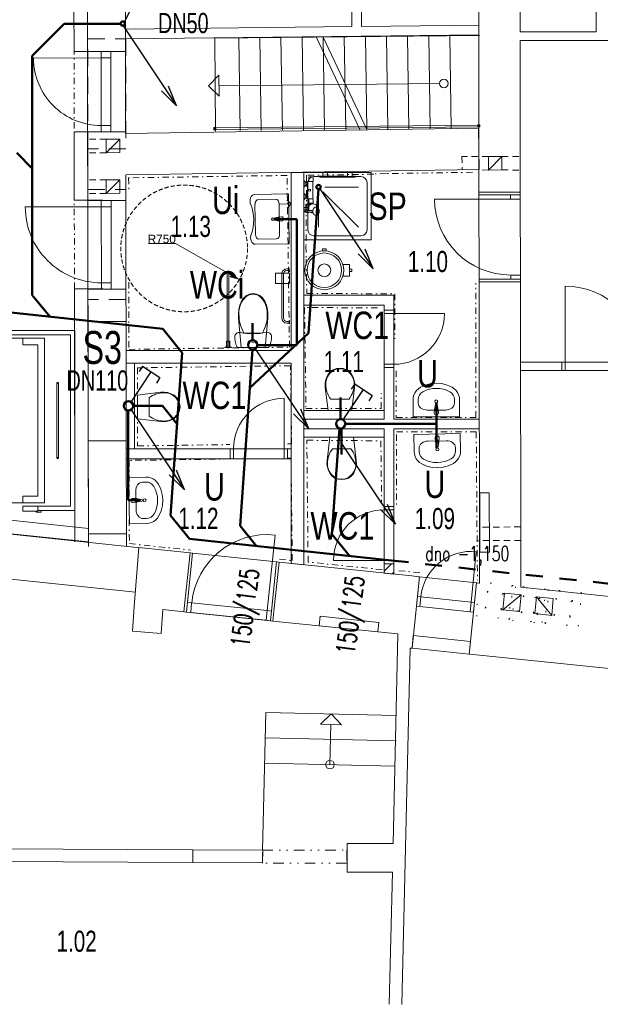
# Model space of a CAD drawing. Header units: millimetres. Extents: x 28262 to 240133, y -152087 to 56534.
# Tile 50 of 107: x 97470 to 104345, y 3562 to 15222. Entities that reach past the tile are written whole.
import ezdxf

# ---------------------------------------------------------------- set-up
doc = ezdxf.new("R2010")
doc.units = ezdxf.units.MM
doc.header["$MEASUREMENT"] = 0
for name, pattern in [('Tečkovaná L', [257.5, 15, -242.5]), ('Čerchovaná S', [175, 75, -42.5, 15, -42.5]), ('Čerchovaná se dvěma tečkami M', [372.5, 125, -72.5, 15, -72.5, 15, -72.5]), ('Čárkovaná', [325, 200, -125]), ('čárkovaná 3', [75, 50, -25]), ('Čárkovaná M', [400, 200, -200]), ('Čárkovaná S', [125, 75, -50])]:
    doc.linetypes.add(name, pattern=pattern)
doc.layers.get('0').update_dxf_attribs({"lineweight": 9})
for name, color, linetype, lineweight in [('--KANAL', 6, 'Continuous', 50), ('--KANAL_DEST', 5, 'Continuous', 50), ('--KANAL_POPIS', 7, 'Continuous', 25), ('--KANAL_STÁV', 6, 'Čárkovaná M', 50), ('--písmo', 7, 'Continuous', 25), ('--ZTI_popis', 5, 'Continuous', 35), ('2D prvky - obecné', 7, 'Continuous', 9), ('Konstrukce - nosné', 7, 'Continuous', 9), ('Kresby a obrázky', 7, 'Continuous', 9), ('Nové_0', 7, 'Continuous', 9), ('Nové_Interiér - nábytek', 9, 'Continuous', 9), ('Nové_Konstrukce - nosné', 7, 'Continuous', 9), ('Nové_Konstrukce – Dělicí čáry vrstev', 7, 'Continuous', 9), ('Nové_Kresby a obrázky', 9, 'Continuous', 9), ('Nové_Kóty - obecné', 7, 'Continuous', 13), ('Nové_Otvory – Dveře', 7, 'Continuous', 9), ('Nové_Výplně – Řezové', 7, 'Continuous', 9), ('Nové_VÝTAH VAR 1', 7, 'Continuous', 9), ('Otvory – Dveře', 7, 'Continuous', 9), ('Otvory – Okna', 7, 'Continuous', 9), ('Situace - terén', 7, 'Continuous', 9), ('Výplně – Řezové', 7, 'Continuous', 9)]:
    doc.layers.add(name, color=color, linetype=linetype, lineweight=lineweight)
doc.styles.add('GENEROVANÝ_STYL_1', font='arial.ttf')
doc.styles.add('styl1', font='arial.ttf', dxfattribs={"width": 0.7, "height": 250})
doc.styles.add('styl2', font='ARIALUNI.ttf', dxfattribs={"width": 0.7, "height": 30})
doc.styles.add('styl3', font='arial.ttf', dxfattribs={"width": 0.7, "height": 250})
doc.styles.add('styl7', font='romans.shx', dxfattribs={"width": 0.7, "height": 200})

msp = doc.modelspace()

# ---------------------------------------------------------------- hatches: boundary and pattern name
at = {"linetype": 'Continuous'}
msp.add_hatch(color=256, dxfattribs=at).paths.add_polyline_path([(99986, 12227), (100070, 12144), (99956, 12174)])
at = {"layer": 'Výplně – Řezové', "linetype": 'Continuous'}
msp.add_hatch(color=256, dxfattribs=at).paths.add_polyline_path([(98273, 14846), (98273, 14843), (98723, 14844), (98723, 14847)])

# ---------------------------------------------------------------- linework, layer by layer
at = {"layer": '--KANAL'}
for p, q in [((97618, 14795), (97995, 15171)), ((98669, 15171), (97995, 15171)), ((97618, 14795), (97618, 11961)), ((101008, 13217), (100888, 11508)), ((100752, 12861), (100479, 12861)), ((100752, 11366), (100752, 12861)), ((90964, 12438), (99164, 11562)), ((97825, 11705), (97618, 11961)), ((99393, 11278), (99164, 11562)), ((100227, 11421), (100227, 11627)), ((100196, 10863), (100888, 11508)), ((100228, 11316), (100081, 9228)), ((100284, 11366), (100752, 11366)), ((99393, 11278), (99257, 9351)), ((101268, 10495), (101268, 10749)), ((98813, 10648), (99159, 10648)), ((99333, 10432), (99159, 10648)), ((102405, 10689), (102405, 10153)), ((98753, 10593), (98753, 9531)), ((101255, 10379), (101167, 9131)), ((101279, 10382), (101279, 10074)), ((101326, 10437), (102405, 10437)), ((98899, 9531), (98753, 9531)), ((99481, 9073), (99257, 9351)), ((100275, 8989), (100081, 9228)), ((101377, 8871), (101167, 9131)), ((99481, 9073), (101874, 8818))]:
    msp.add_line(p, q, dxfattribs=at)
for centre, radius in [((98690, 15176), 25), ((101009, 13240), 25), ((100229, 11371), 55), ((98758, 10648), 55), ((101271, 10437), 55)]:
    msp.add_circle(centre, radius, dxfattribs=at)
at = {"layer": '--KANAL_DEST'}
msp.add_line((97618, 13458), (97434, 13643), dxfattribs=at)
at = {"layer": '--KANAL_POPIS'}
for p, q in [((98711, 15197), (99226, 16213)), ((98695, 15150), (99327, 14202)), ((99327, 14202), (99148, 14379)), ((99327, 14202), (99232, 14436)), ((101025, 13217), (101657, 12270)), ((101657, 12270), (101562, 12503)), ((101657, 12270), (101478, 12447)), ((100260, 11325), (100892, 10378)), ((98925, 11120), (98883, 11055)), ((98925, 11120), (99131, 10984)), ((98788, 10694), (99028, 11052)), ((99131, 10984), (99089, 10919)), ((101438, 10910), (101396, 10845)), ((101438, 10910), (101645, 10773)), ((101302, 10483), (101541, 10842)), ((101645, 10773), (101603, 10708)), ((100892, 10378), (100797, 10611)), ((98788, 10602), (99420, 9655)), ((100892, 10378), (100713, 10555)), ((101289, 10193), (101921, 9246)), ((99420, 9655), (99241, 9832)), ((99420, 9655), (99325, 9888)), ((101921, 9246), (101826, 9479)), ((101921, 9246), (101742, 9423))]:
    msp.add_line(p, q, dxfattribs=at)
at = {"layer": '--KANAL_STÁV'}
msp.add_line((101874, 8818), (109202, 8035), dxfattribs=at)
at = {"linetype": 'Continuous'}
for p, q in [((99792, 13944), (99767, 13943)), ((99767, 13943), (99767, 13918)), ((99767, 13918), (99792, 13919)), ((102907, 13974), (99780, 13941)), ((99780, 13921), (102907, 13954)), ((99780, 13941), (99780, 13921)), ((99792, 13919), (99792, 13944)), ((102919, 13977), (102894, 13976)), ((102894, 13976), (102894, 13951)), ((102894, 13951), (102919, 13952)), ((102907, 13954), (102907, 13974)), ((102919, 13952), (102919, 13977)), ((100070, 12144), (99971, 12200)), ((102116, 7779), (102131, 7929)), ((102131, 7929), (102808, 7859)), ((102808, 7859), (102792, 7709)), ((102792, 7709), (102116, 7779))]:
    msp.add_line(p, q, dxfattribs=at)
at = {"layer": '2D prvky - obecné', "linetype": 'Continuous'}
for p, q in [((100986, 15009), (101502, 13915)), ((101063, 15016), (101580, 13922)), ((98283, 9081), (98283, 9023)), ((100344, 5389), (100384, 7019)), ((101933, 6981), (100384, 7019)), ((101926, 6681), (100376, 6719)), ((101918, 6381), (100369, 6419))]:
    msp.add_line(p, q, dxfattribs=at)
at = {"layer": 'Konstrukce - nosné', "linetype": 'Continuous'}
for p, q in [((102904, 16463), (102908, 13178)), ((103395, 15077), (103394, 15895)), ((104295, 15897), (104295, 15077)), ((104295, 15077), (103395, 15077)), ((103398, 13178), (103396, 14977)), ((103396, 14977), (104438, 14977)), ((98273, 14843), (98433, 14843)), ((98433, 14843), (98548, 14844)), ((98548, 14844), (98723, 14844)), ((98723, 14844), (98723, 14847)), ((98274, 13893), (98434, 13893)), ((98274, 13893), (98276, 13081)), ((98434, 13893), (98549, 13894)), ((98549, 13894), (98724, 13894)), ((102903, 13936), (98724, 13874)), ((98724, 13874), (98724, 13894)), ((102910, 13447), (102903, 13936)), ((98725, 13384), (102910, 13447)), ((98726, 13082), (98725, 13384)), ((103283, 13178), (102908, 13178)), ((103398, 13178), (103283, 13178)), ((98276, 13081), (98436, 13081)), ((98436, 13081), (98551, 13081)), ((98551, 13081), (98726, 13082)), ((103284, 12118), (102909, 12118)), ((102909, 12118), (102914, 8551)), ((103399, 12118), (103284, 12118)), ((103404, 8501), (103399, 12118)), ((98279, 11646), (98379, 11646)), ((98279, 11646), (98281, 10233)), ((98379, 11646), (98429, 11646)), ((98429, 11646), (98729, 11647)), ((98731, 10234), (98729, 11647)), ((103890, 11167), (103406, 11167)), ((103890, 11067), (103890, 11167)), ((103406, 11067), (103890, 11067)), ((98281, 10233), (98621, 10233)), ((98621, 10233), (98731, 10234)), ((98895, 8969), (95818, 9290)), ((98283, 9133), (98623, 9133)), ((98283, 9133), (98283, 8985)), ((98623, 9133), (98733, 9134)), ((98733, 8986), (98733, 9134)), ((98879, 8970), (98826, 8271)), ((99487, 8907), (98879, 8970)), ((99487, 8907), (99427, 8325)), ((100541, 8798), (100481, 8216)), ((102115, 8635), (100541, 8798)), ((96478, 8688), (98840, 8441)), ((102115, 8634), (102115, 8635)), ((102193, 8626), (102115, 8634)), ((102914, 8551), (102889, 8554)), ((106942, 8136), (103404, 8501)), ((99427, 8325), (99415, 8210)), ((98826, 8271), (98804, 7980)), ((99143, 7954), (99164, 8236)), ((99164, 8236), (99415, 8210)), ((100481, 8216), (100469, 8101)), ((100469, 8101), (101949, 7948)), ((99143, 7954), (98804, 7980)), ((101949, 7948), (101891, 5467)), ((101996, 3559), (102095, 7781)), ((102095, 7781), (102106, 7780)), ((102802, 7708), (108062, 7165)), ((99519, 5242), (99519, 5392)), ((100347, 5389), (99519, 5392)), ((100346, 5239), (100347, 5389)), ((101891, 5467), (101346, 5467)), ((101346, 5467), (101346, 5127)), ((101346, 5234), (101347, 5384)), ((99519, 5242), (100346, 5239)), ((101346, 5127), (101883, 5127)), ((101883, 5127), (101846, 3562))]:
    msp.add_line(p, q, dxfattribs=at)
at = {"layer": 'Konstrukce - nosné', "linetype": 'Tečkovaná L'}
for p, q in [((102915, 8562), (102874, 8164)), ((103312, 8521), (102915, 8562)), ((103300, 8521), (103259, 8123)), ((103271, 8123), (103312, 8521)), ((103698, 8480), (103300, 8521)), ((102983, 8253), (103004, 8452)), ((102983, 8253), (103203, 8432)), ((103004, 8452), (103203, 8432)), ((103004, 8452), (103182, 8233)), ((103203, 8432), (103182, 8233)), ((103341, 8507), (103300, 8109)), ((103739, 8466), (103341, 8507)), ((103368, 8212), (103389, 8411)), ((103389, 8411), (103588, 8390)), ((103389, 8411), (103567, 8191)), ((103410, 8199), (103430, 8398)), ((103430, 8398), (103629, 8377)), ((103430, 8398), (103609, 8178)), ((103657, 8082), (103698, 8480)), ((103728, 8476), (103686, 8079)), ((103698, 8068), (103739, 8466)), ((104125, 8435), (103728, 8476)), ((104084, 8038), (104125, 8435)), ((103368, 8212), (103588, 8390)), ((103410, 8199), (103629, 8377)), ((103588, 8390), (103567, 8191)), ((103629, 8377), (103609, 8178)), ((103796, 8168), (103817, 8367)), ((103796, 8168), (104016, 8346)), ((103817, 8367), (104016, 8346)), ((103817, 8367), (103995, 8147)), ((104016, 8346), (103995, 8147)), ((102874, 8164), (103271, 8123)), ((103182, 8233), (102983, 8253)), ((103567, 8191), (103368, 8212)), ((103609, 8178), (103410, 8199)), ((103995, 8147), (103796, 8168)), ((103259, 8123), (103657, 8082)), ((103300, 8109), (103698, 8068)), ((103686, 8079), (104084, 8038))]:
    msp.add_line(p, q, dxfattribs=at)
at = {"layer": 'Kresby a obrázky', "linetype": 'Continuous'}
for p, q in [((102919, 15034), (99779, 15004)), ((99779, 15004), (99789, 13903)), ((100080, 13908), (100064, 15006)), ((100330, 13910), (100314, 15009)), ((100580, 13912), (100563, 15011)), ((100830, 13915), (100813, 15013)), ((101080, 13917), (101063, 15016)), ((101330, 13920), (101313, 15018)), ((101580, 13922), (101563, 15021)), ((101830, 13924), (101813, 15023)), ((102079, 13927), (102063, 15025)), ((102329, 13929), (102313, 15028)), ((102579, 13932), (102563, 15030)), ((99705, 14439), (99829, 14565)), ((99829, 14565), (99832, 14315)), ((102441, 14466), (99830, 14440)), ((99705, 14439), (99832, 14315)), ((100686, 13041), (100635, 13090)), ((100552, 13039), (100686, 13041)), ((100686, 13041), (100636, 12990)), ((101158, 7000), (101030, 6878)), ((101158, 7000), (101280, 6872)), ((101280, 6872), (101030, 6878)), ((101144, 6400), (101155, 6875))]:
    msp.add_line(p, q, dxfattribs=at)
at = {"layer": 'Kresby a obrázky', "linetype": 'Čárkovaná S'}
for p, q in [((98495, 13805), (98275, 13805)), ((98495, 13644), (98275, 13644)), ((103021, 13600), (102707, 13600)), ((102707, 13600), (102709, 13443)), ((103181, 13603), (103401, 13602)), ((103021, 13441), (102910, 13447)), ((103181, 13442), (103400, 13441)), ((98495, 13325), (98275, 13325)), ((98495, 13164), (98275, 13164))]:
    msp.add_line(p, q, dxfattribs=at)
at = {"layer": 'Kresby a obrázky', "linetype": 'Continuous'}
for centre in [(102492, 14466), (101144, 6400)]:
    msp.add_circle(centre, 51, dxfattribs=at)
at = {"layer": 'Nové_0', "linetype": 'Čárkovaná'}
for p, q in [((98276, 13694), (98276, 14994)), ((98276, 14994), (98726, 14994)), ((98726, 14994), (98726, 13694)), ((98726, 13694), (98276, 13694)), ((98276, 11910), (98276, 13209)), ((98276, 13209), (98726, 13209)), ((98726, 13209), (98726, 11910)), ((98726, 11910), (98276, 11910))]:
    msp.add_line(p, q, dxfattribs=at)
at = {"layer": 'Nové_0', "linetype": 'Čerchovaná se dvěma tečkami M'}
for p, q in [((100344, 5389), (101343, 5389)), ((100344, 5234), (100344, 5389)), ((101343, 5389), (101343, 5234)), ((101343, 5234), (100344, 5234))]:
    msp.add_line(p, q, dxfattribs=at)
at = {"layer": 'Nové_0', "linetype": 'čárkovaná 3'}
msp.add_circle((99417, 12513), 750, dxfattribs=at)
at = {"layer": 'Nové_Interiér - nábytek', "linetype": 'Continuous'}
for p, q in [((100833, 13413), (101633, 13413)), ((100833, 12613), (100833, 13413)), ((101060, 13369), (101060, 13413)), ((101060, 13413), (101113, 13413)), ((101113, 13413), (101113, 13369)), ((101353, 13369), (101353, 13413)), ((101353, 13413), (101406, 13413)), ((101406, 13413), (101406, 13369)), ((101633, 13413), (101633, 12613)), ((100833, 13243), (100833, 13313)), ((100833, 13313), (100840, 13313)), ((100840, 13313), (100860, 13294)), ((100840, 13313), (100840, 13243)), ((100860, 13294), (100860, 13297)), ((100860, 13297), (100877, 13297)), ((100860, 13294), (100860, 13262)), ((100877, 13297), (100877, 13304)), ((100877, 13304), (100894, 13304)), ((100877, 13297), (100877, 13259)), ((100883, 12733), (100883, 13293)), ((100893, 13306), (100893, 13356)), ((100894, 13306), (100893, 13306)), ((100894, 13304), (100894, 13306)), ((100894, 13306), (100940, 13306)), ((100940, 13304), (100894, 13304)), ((100896, 13359), (100942, 13359)), ((100945, 13306), (100940, 13306)), ((100940, 13306), (100940, 13304)), ((100940, 13304), (100940, 13304)), ((100940, 13304), (100941, 13304)), ((100941, 13304), (100941, 13304)), ((100941, 13304), (100941, 13102)), ((100945, 13356), (100945, 13306)), ((100953, 13363), (101513, 13363)), ((101025, 13358), (101025, 13369)), ((101025, 13369), (101060, 13369)), ((101441, 13358), (101025, 13358)), ((101113, 13369), (101353, 13369)), ((101406, 13369), (101441, 13369)), ((101441, 13369), (101441, 13358)), ((101583, 13293), (101583, 12733)), ((100840, 13243), (100833, 13243)), ((100860, 13262), (100840, 13243)), ((100860, 13287), (100877, 13287)), ((100860, 13268), (100877, 13268)), ((100860, 13259), (100860, 13262)), ((100877, 13259), (100860, 13259)), ((100877, 13147), (100877, 13259)), ((101061, 13185), (101483, 12763)), ((101083, 13238), (101483, 13238)), ((100654, 13158), (100249, 13153)), ((100295, 13094), (100503, 13097)), ((100662, 12568), (100654, 13158)), ((100833, 13093), (100833, 13163)), ((100833, 13163), (100840, 13163)), ((100840, 13093), (100833, 13093)), ((100840, 13163), (100860, 13144)), ((100840, 13163), (100840, 13093)), ((100860, 13112), (100840, 13093)), ((100860, 13144), (100860, 13147)), ((100860, 13147), (100877, 13147)), ((100860, 13144), (100860, 13112)), ((100860, 13137), (100877, 13137)), ((100860, 13118), (100877, 13118)), ((100860, 13109), (100860, 13112)), ((100877, 13109), (100860, 13109)), ((100877, 13147), (100877, 13109)), ((100877, 13102), (100877, 13109)), ((100894, 13102), (100877, 13102)), ((100893, 13050), (100893, 13100)), ((100893, 13100), (100894, 13100)), ((100894, 13100), (100894, 13102)), ((100894, 13102), (100940, 13102)), ((100940, 13100), (100894, 13100)), ((100941, 13102), (100940, 13102)), ((100940, 13102), (100940, 13102)), ((100940, 13102), (100940, 13100)), ((100940, 13100), (100945, 13100)), ((100941, 13102), (100941, 13102)), ((100945, 13100), (100945, 13050)), ((101008, 13163), (101008, 12763)), ((100261, 12681), (100256, 13035)), ((100548, 12685), (100543, 13039)), ((100833, 12976), (100833, 12998)), ((100833, 12998), (100859, 12998)), ((100859, 12976), (100833, 12976)), ((100842, 12959), (100859, 12959)), ((100859, 12946), (100842, 12946)), ((100859, 12998), (100859, 13037)), ((100859, 13037), (100895, 13037)), ((100859, 12998), (100877, 12998)), ((100859, 12959), (100859, 12976)), ((100877, 12976), (100859, 12976)), ((100877, 12976), (100859, 12976)), ((100859, 12959), (100859, 12946)), ((100859, 12937), (100859, 12946)), ((100874, 12953), (100875, 12955)), ((100875, 12950), (100874, 12953)), ((100875, 12955), (100876, 12958)), ((100876, 12948), (100875, 12950)), ((100877, 12959), (100876, 12958)), ((100876, 12958), (100876, 12958)), ((100876, 12958), (100876, 12958)), ((100876, 12958), (100876, 12956)), ((100876, 12956), (100876, 12950)), ((100876, 12950), (100876, 12948)), ((100876, 12948), (100876, 12948)), ((100876, 12948), (100876, 12948)), ((100876, 12948), (100877, 12946)), ((100878, 12961), (100877, 12959)), ((100877, 12946), (100878, 12945)), ((100879, 12962), (100878, 12961)), ((100878, 12945), (100879, 12944)), ((100880, 12962), (100879, 12962)), ((100879, 12944), (100880, 12943)), ((100882, 12963), (100880, 12962)), ((100880, 12943), (100882, 12943)), ((100924, 12963), (100882, 12963)), ((100924, 12942), (100882, 12943)), ((100895, 13037), (100895, 13013)), ((100895, 13013), (100895, 12963)), ((100911, 12942), (100895, 12943)), ((100895, 12943), (100895, 12937)), ((100897, 13047), (100896, 13047)), ((100897, 13015), (100897, 13047)), ((100910, 13047), (100897, 13047)), ((100942, 13047), (100910, 13047)), ((100910, 13047), (100910, 13030)), ((100943, 12964), (100924, 12963)), ((100943, 12942), (100924, 12942)), ((100941, 12953), (100942, 12962)), ((100942, 12944), (100941, 12953)), ((100942, 12962), (100944, 12970)), ((100944, 12935), (100942, 12944)), ((100944, 12970), (100945, 12976)), ((100945, 12976), (100950, 12985)), ((100950, 12985), (100955, 12992)), ((100955, 12992), (100957, 12994)), ((100957, 12994), (100964, 12999)), ((100964, 12999), (100966, 13001)), ((100966, 13001), (100974, 13002)), ((100974, 13002), (100977, 13003)), ((100977, 13003), (100987, 13003)), ((100987, 13003), (100995, 13001)), ((100995, 13001), (100997, 12999)), ((100997, 12999), (101002, 12996)), ((101002, 12996), (101008, 12988)), ((101008, 12988), (101012, 12978)), ((101012, 12978), (101015, 12966)), ((101015, 12966), (101016, 12953)), ((101016, 12953), (101015, 12940)), ((100466, 12872), (100519, 12879)), ((100520, 12843), (100467, 12849)), ((100529, 12882), (100570, 12887)), ((100571, 12837), (100529, 12840)), ((100546, 12875), (100531, 12875)), ((100531, 12848), (100546, 12848)), ((100546, 12848), (100546, 12875)), ((100895, 12937), (100859, 12937)), ((100944, 12935), (100945, 12932)), ((100945, 12930), (100945, 12932)), ((100950, 12920), (100945, 12930)), ((100955, 12913), (100950, 12920)), ((100957, 12911), (100955, 12913)), ((100964, 12906), (100957, 12911)), ((100966, 12905), (100964, 12906)), ((100974, 12903), (100966, 12905)), ((100977, 12903), (100974, 12903)), ((100987, 12903), (100977, 12903)), ((100995, 12904), (100987, 12903)), ((101002, 12909), (100995, 12904)), ((101008, 12917), (101002, 12909)), ((101012, 12928), (101008, 12917)), ((101015, 12940), (101012, 12928)), ((100510, 12625), (100301, 12622)), ((101633, 12613), (100833, 12613)), ((101513, 12663), (100953, 12663)), ((100257, 12563), (100662, 12568)), ((100657, 12270), (100632, 12270)), ((100633, 12250), (100658, 12250)), ((100662, 12280), (100657, 12280)), ((100657, 12280), (100657, 12270)), ((100658, 12250), (100657, 12270)), ((100658, 12250), (100658, 12240)), ((100663, 12240), (100662, 12280)), ((99925, 12228), (99927, 11343)), ((99947, 11343), (99945, 12228)), ((100500, 12219), (100663, 12219)), ((100500, 12099), (100500, 12219)), ((100573, 12210), (100574, 11689)), ((100594, 11689), (100593, 12210)), ((100658, 12240), (100663, 12240)), ((100663, 12219), (100663, 12099)), ((100663, 12099), (100500, 12099)), ((100095, 11888), (100121, 11925)), ((100121, 11925), (100154, 11954)), ((100154, 11954), (100192, 11972)), ((100192, 11972), (100233, 11978)), ((100233, 11978), (100274, 11972)), ((100274, 11972), (100313, 11954)), ((100313, 11954), (100346, 11926)), ((100346, 11926), (100371, 11889)), ((100059, 11740), (100064, 11791)), ((100064, 11791), (100076, 11841)), ((100076, 11841), (100095, 11888)), ((100371, 11889), (100391, 11842)), ((100391, 11842), (100403, 11792)), ((100403, 11792), (100409, 11741)), ((100061, 11688), (100059, 11740)), ((100094, 11338), (100061, 11688)), ((100407, 11689), (100376, 11339)), ((100409, 11741), (100407, 11689)), ((100664, 11659), (100659, 11659)), ((100659, 11659), (100659, 11649)), ((100664, 11619), (100664, 11659)), ((100659, 11649), (100634, 11649)), ((100634, 11629), (100659, 11629)), ((100659, 11629), (100659, 11649)), ((100659, 11629), (100659, 11619)), ((100659, 11619), (100664, 11619)), ((100017, 11466), (100018, 11478)), ((100017, 11450), (100017, 11466)), ((100019, 11433), (100017, 11450)), ((100018, 11478), (100022, 11489)), ((100021, 11417), (100019, 11433)), ((100022, 11489), (100028, 11499)), ((100028, 11499), (100036, 11507)), ((100036, 11507), (100046, 11513)), ((100046, 11513), (100057, 11517)), ((100057, 11517), (100068, 11519)), ((100068, 11519), (100080, 11518)), ((100080, 11518), (100118, 11511)), ((100118, 11511), (100157, 11507)), ((100234, 11511), (100125, 11511)), ((100157, 11507), (100195, 11504)), ((100195, 11504), (100234, 11503)), ((100343, 11512), (100234, 11511)), ((100234, 11503), (100273, 11504)), ((100273, 11504), (100312, 11507)), ((100312, 11507), (100350, 11512)), ((100350, 11512), (100389, 11519)), ((100389, 11519), (100400, 11520)), ((100400, 11520), (100412, 11518)), ((100412, 11518), (100423, 11514)), ((100423, 11514), (100432, 11508)), ((100432, 11508), (100441, 11500)), ((100441, 11500), (100447, 11490)), ((100447, 11490), (100451, 11479)), ((100450, 11434), (100448, 11418)), ((100451, 11451), (100450, 11434)), ((100451, 11479), (100452, 11467)), ((100452, 11467), (100451, 11451)), ((99897, 11343), (99977, 11343)), ((99897, 11338), (99897, 11343)), ((99977, 11338), (99897, 11338)), ((99917, 11343), (99917, 11413)), ((99917, 11413), (99957, 11413)), ((99957, 11343), (99917, 11343)), ((99927, 11343), (99947, 11343)), ((99957, 11413), (99957, 11343)), ((99977, 11343), (99977, 11338)), ((100025, 11400), (100021, 11417)), ((100029, 11384), (100025, 11400)), ((100035, 11368), (100029, 11384)), ((100041, 11353), (100035, 11368)), ((100048, 11338), (100041, 11353)), ((100421, 11339), (100048, 11338)), ((100376, 11339), (100094, 11338)), ((100429, 11354), (100421, 11339)), ((100435, 11369), (100429, 11354)), ((100440, 11385), (100435, 11369)), ((100444, 11401), (100440, 11385)), ((100448, 11418), (100444, 11401)), ((101183, 11076), (101221, 11090)), ((101221, 11090), (101262, 11095)), ((101262, 11095), (101303, 11090)), ((101303, 11090), (101341, 11076)), ((101093, 10949), (101105, 10988)), ((101105, 10988), (101124, 11024)), ((101124, 11024), (101150, 11054)), ((101150, 11054), (101183, 11076)), ((101341, 11076), (101374, 11054)), ((101374, 11054), (101400, 11024)), ((101400, 11024), (101419, 10988)), ((101419, 10988), (101432, 10949)), ((101087, 10908), (101093, 10949)), ((101089, 10868), (101087, 10908)), ((101121, 10592), (101089, 10868)), ((101435, 10868), (101403, 10592)), ((101432, 10949), (101437, 10908)), ((101437, 10908), (101435, 10868)), ((102191, 10852), (102169, 10831)), ((102215, 10869), (102191, 10852)), ((102275, 10895), (102215, 10869)), ((102338, 10912), (102275, 10895)), ((102403, 10917), (102338, 10912)), ((102468, 10912), (102403, 10917)), ((102532, 10895), (102468, 10912)), ((102591, 10869), (102532, 10895)), ((102616, 10852), (102591, 10869)), ((102638, 10831), (102616, 10852)), ((98865, 10777), (99141, 10809)), ((98865, 10495), (98865, 10777)), ((99001, 10636), (99001, 10745)), ((99141, 10809), (99181, 10811)), ((99181, 10811), (99222, 10805)), ((99222, 10805), (99261, 10793)), ((99261, 10793), (99298, 10774)), ((99298, 10774), (99327, 10748)), ((99327, 10748), (99349, 10715)), ((101262, 10728), (101153, 10728)), ((101371, 10728), (101262, 10728)), ((102131, 10751), (102128, 10721)), ((102139, 10780), (102131, 10751)), ((102152, 10807), (102139, 10780)), ((102169, 10831), (102152, 10807)), ((102655, 10807), (102638, 10831)), ((102668, 10780), (102655, 10807)), ((102676, 10751), (102668, 10780)), ((102678, 10721), (102676, 10751)), ((99001, 10527), (99001, 10636)), ((99349, 10715), (99363, 10677)), ((99363, 10677), (99368, 10636)), ((99368, 10636), (99363, 10595)), ((102128, 10721), (102128, 10517)), ((102188, 10680), (102188, 10721)), ((102392, 10669), (102386, 10616)), ((102421, 10616), (102414, 10669)), ((102619, 10680), (102619, 10721)), ((102678, 10517), (102678, 10721)), ((99141, 10463), (98865, 10495)), ((99298, 10498), (99261, 10479)), ((99327, 10524), (99298, 10498)), ((99349, 10557), (99327, 10524)), ((99363, 10595), (99349, 10557)), ((101403, 10592), (101121, 10592)), ((102128, 10517), (102678, 10517)), ((102294, 10599), (102512, 10599)), ((102382, 10606), (102378, 10564)), ((102390, 10589), (102390, 10604)), ((102417, 10589), (102390, 10589)), ((102417, 10604), (102417, 10589)), ((102428, 10564), (102424, 10606)), ((99181, 10461), (99141, 10463)), ((99222, 10467), (99181, 10461)), ((99261, 10479), (99222, 10467)), ((101109, 10002), (101142, 10277)), ((101142, 10277), (101424, 10277)), ((101424, 10277), (101456, 10002)), ((102687, 10320), (102137, 10311)), ((102137, 10311), (102141, 10108)), ((102388, 10268), (102393, 10226)), ((102435, 10227), (102438, 10269)), ((102691, 10116), (102687, 10320)), ((102200, 10149), (102200, 10109)), ((102523, 10235), (102305, 10232)), ((102396, 10217), (102404, 10164)), ((102400, 10243), (102427, 10244)), ((102400, 10229), (102400, 10243)), ((102426, 10164), (102432, 10217)), ((102427, 10244), (102427, 10229)), ((102630, 10156), (102631, 10115)), ((101174, 10141), (101283, 10141)), ((101283, 10141), (101392, 10141)), ((102141, 10108), (102144, 10078)), ((102144, 10078), (102152, 10049)), ((102152, 10049), (102165, 10022)), ((102651, 10005), (102668, 10030)), ((102668, 10030), (102681, 10057)), ((102681, 10057), (102688, 10086)), ((102688, 10086), (102691, 10116)), ((101108, 9962), (101109, 10002)), ((101113, 9921), (101108, 9962)), ((101126, 9882), (101113, 9921)), ((101452, 9921), (101440, 9882)), ((101458, 9962), (101452, 9921)), ((101456, 10002), (101458, 9962)), ((102165, 10022), (102183, 9998)), ((102183, 9998), (102205, 9977)), ((102205, 9977), (102230, 9961)), ((102230, 9961), (102290, 9935)), ((102290, 9935), (102353, 9920)), ((102353, 9920), (102419, 9916)), ((102419, 9916), (102484, 9922)), ((102484, 9922), (102547, 9939)), ((102547, 9939), (102606, 9967)), ((102606, 9967), (102630, 9984)), ((102630, 9984), (102651, 10005)), ((98963, 9806), (98759, 9802)), ((98759, 9802), (98768, 9253)), ((98993, 9803), (98963, 9806)), ((99022, 9796), (98993, 9803)), ((99050, 9784), (99022, 9796)), ((101145, 9845), (101126, 9882)), ((101170, 9816), (101145, 9845)), ((101203, 9794), (101170, 9816)), ((101395, 9816), (101362, 9794)), ((101421, 9845), (101395, 9816)), ((101440, 9882), (101421, 9845)), ((98923, 9745), (98964, 9746)), ((99074, 9767), (99050, 9784)), ((99095, 9745), (99074, 9767)), ((99112, 9721), (99095, 9745)), ((99140, 9662), (99112, 9721)), ((101242, 9780), (101203, 9794)), ((101283, 9775), (101242, 9780)), ((101324, 9780), (101283, 9775)), ((101362, 9794), (101324, 9780)), ((98844, 9638), (98847, 9420)), ((99157, 9599), (99140, 9662)), ((99164, 9534), (99157, 9599)), ((98852, 9550), (98810, 9553)), ((98811, 9503), (98853, 9508)), ((98835, 9542), (98850, 9542)), ((98836, 9515), (98835, 9542)), ((98851, 9515), (98836, 9515)), ((98915, 9541), (98862, 9547)), ((98862, 9511), (98915, 9519)), ((99144, 9405), (99159, 9469)), ((99159, 9469), (99164, 9534)), ((99102, 9320), (99118, 9345)), ((99118, 9345), (99144, 9405)), ((98768, 9253), (98972, 9256)), ((98930, 9315), (98971, 9315)), ((98972, 9256), (99001, 9259)), ((99001, 9259), (99030, 9267)), ((99030, 9267), (99057, 9280)), ((99057, 9280), (99081, 9298)), ((99081, 9298), (99102, 9320))]:
    msp.add_line(p, q, dxfattribs=at)
for centre, radius in [((100903, 13203), 12), ((101008, 13238), 25), ((100468, 12860), 15), ((102403, 10701), 17.5), ((102415, 10132), 17.5), ((98948, 9530), 17.5)]:
    msp.add_circle(centre, radius, dxfattribs=at)
for centre, radius, start, end in [((100953, 13293), 70, 90, 180), ((100896, 13356), 3, 90, 180), ((100942, 13356), 3, 360, 90), ((101513, 13293), 70, 0, 90), ((100842, 12953), 6.5, 90, 270), ((100877, 12987), 11, 270, 90), ((100896, 13050), 3, 180, 270), ((100944, 12987), 55, 148.6006, 151.7422), ((100944, 12987), 55, 128.1131, 148.6006), ((100944, 12987), 55, 13.2265, 128.1131), ((100944, 12987), 54.8, 233.6991, 271.4416), ((100942, 13050), 3, 270, 0), ((100468, 12860), 11.2, 97.9189, 263.6411), ((100531, 12861), 21.1, 123.551, 238.009), ((100531, 12861), 13.6, 90.78, 270.78), ((100531, 12861), 21.1, 95.9496, 123.551), ((100531, 12861), 21.1, 238.009, 265.6104), ((100571, 12862), 25, 270.78, 90.78), ((100953, 12733), 70, 180, 270), ((101513, 12733), 70, 270, 0), ((100633, 12210), 60, 90.1361, 180.1361), ((100633, 12210), 40, 90.1361, 180.1361), ((99935, 12228), 10, 0.1361, 180.1361), ((100634, 11689), 60, 180.1361, 270.1361), ((100634, 11689), 40, 180.1361, 270.1361), ((102403, 10604), 21.1, 147.229, 174.8304), ((102403, 10604), 21.1, 32.771, 147.229), ((102403, 10604), 13.6, 0, 180), ((102403, 10667), 11.2, 7.1389, 172.8611), ((102403, 10604), 21.1, 5.1696, 32.771), ((102403, 10564), 25, 180, 0), ((102413, 10269), 25, 0.883, 180.883), ((102414, 10229), 21.1, 186.0526, 213.654), ((102414, 10229), 21.1, 213.654, 328.112), ((102414, 10229), 13.6, 180.883, 0.883), ((102415, 10166), 11.2, 188.0219, 353.7441), ((102414, 10229), 21.1, 328.112, 355.7134), ((98811, 9528), 25, 90.883, 270.883), ((98851, 9529), 13.6, 270.883, 90.883), ((98851, 9529), 21.1, 58.112, 85.7134), ((98851, 9529), 21.1, 276.0526, 303.654), ((98851, 9529), 21.1, 303.654, 58.112), ((98914, 9530), 11.2, 278.0219, 83.7441)]:
    msp.add_arc(centre, radius, start, end, dxfattribs=at)
for centre, major_axis, ratio, start_param, end_param in [((100250, 13074), (-1.1, 78.3), 0.667095, 0, 2.147669), ((100297, 13034), (-0.8, 60.3), 0.667095, 0.021486, 1.549311), ((100503, 13037), (-0.8, 60.3), 0.667095, 4.733875, 6.2617), ((100006, 12854), (-5, 352), 0.667095, 4.18494, 5.236377), ((100256, 12641), (-1.1, 78.3), 0.667095, 0.993924, 3.141593), ((100301, 12683), (-0.8, 60.3), 0.667095, 1.592282, 3.120107), ((100508, 12685), (-0.8, 60.3), 0.667095, 3.163078, 4.690903), ((100323, 11751), (-1, 257), 0.999377, 0.725939, 1.626528), ((100234, 11831), (0, 139), 0.999377, 0.005861, 0.632505), ((100233, 11831), (0, 139), 0.999377, 5.650681, 6.277324), ((100144, 11751), (-1, 257), 0.999377, 4.656662, 5.55725), ((100492, 11727), (-1, 426), 0.999377, 1.547181, 2.100201), ((99976, 11726), (-1, 426), 0.999377, 4.182987, 4.736007), ((101263, 10979), (139, 0), 0.786027, 1.576657, 2.203301), ((101261, 10979), (139, 0), 0.786027, 0.938292, 1.564935), ((101352, 10916), (257, 0), 0.786027, 2.296735, 3.197324), ((101173, 10916), (257, 0), 0.786027, 6.227458, 7.128046), ((101520, 10897), (425, 0), 0.786027, 3.117977, 3.670997), ((101004, 10897), (425, 0), 0.786027, 5.753783, 6.306803), ((102403, 10517), (0, 339), 0.986413, 5.78621, 6.78016), ((99170, 10378), (0, 425), 0.786027, 6.259569, 6.81259), ((99189, 10547), (0, 257), 0.786027, 5.438328, 6.338917), ((102294, 10721), (0, 108), 0.986413, 0.496975, 1.570796), ((102512, 10721), (0, 108), 0.986413, 4.712389, 5.78621), ((99252, 10635), (0, 139), 0.786027, 4.71825, 5.344893), ((99252, 10637), (0, 139), 0.786027, 4.079884, 4.706528), ((102295, 10680), (106, 0), 0.759899, 3.141593, 4.712389), ((102512, 10680), (106, 0), 0.759899, 4.712389, 6.283185), ((99170, 10894), (0, 425), 0.786027, 2.61219, 3.165211), ((99189, 10726), (0, 257), 0.786027, 3.085865, 3.986454), ((102306, 10151), (106, 2), 0.759899, 1.570796, 3.141593), ((102524, 10154), (106, 2), 0.759899, 0, 1.570796), ((101541, 9973), (425, 0), 0.786027, 2.61219, 3.165211), ((101025, 9973), (425, 0), 0.786027, 6.259569, 6.81259), ((102307, 10110), (-2, 108), 0.986413, 1.570796, 2.644618), ((102525, 10114), (-2, 108), 0.986413, 3.638567, 4.712389), ((101372, 9953), (257, 0), 0.786027, 3.085865, 3.986454), ((101193, 9953), (257, 0), 0.786027, 5.438328, 6.338917), ((102412, 10316), (-5, 339), 0.986413, 2.644618, 3.638567), ((101284, 9890), (139, 0), 0.786027, 4.079884, 4.706528), ((101282, 9890), (139, 0), 0.786027, 4.71825, 5.344893), ((98925, 9639), (-2, 106), 0.759899, 0, 1.570796), ((98966, 9640), (108, 2), 0.986413, 0.496975, 1.570796), ((98764, 9528), (339, 5), 0.986413, 5.78621, 6.78016), ((98928, 9421), (-2, 106), 0.759899, 1.570796, 3.141593), ((98969, 9422), (108, 2), 0.986413, 4.712389, 5.78621)]:
    msp.add_ellipse(centre, major_axis=major_axis, ratio=ratio, start_param=start_param, end_param=end_param, dxfattribs=at)
msp.add_ellipse((100235, 11413), major_axis=(15, 0), ratio=0.999724, dxfattribs=at)
at = {"layer": 'Nové_Konstrukce - nosné', "linetype": 'Continuous'}
for p, q in [((101402, 18075), (101402, 15140)), ((101517, 15142), (101517, 18075)), ((98112, 15382), (98113, 14845)), ((98273, 14845), (98272, 15383)), ((98272, 15381), (98273, 14846)), ((98723, 14847), (98722, 15382)), ((102906, 15158), (101517, 15142)), ((102908, 15043), (102906, 15158)), ((101402, 15140), (98721, 15110)), ((98721, 15110), (98723, 14995)), ((98723, 14995), (102908, 15043)), ((98453, 14845), (98113, 14845)), ((98453, 14845), (98273, 14845)), ((98455, 13895), (98115, 13895)), ((98115, 13895), (98116, 13083)), ((98455, 13895), (98275, 13895)), ((98276, 13083), (98275, 13895)), ((100683, 13413), (100683, 11303)), ((100833, 13413), (100683, 13413)), ((100833, 8767), (100833, 13413)), ((102908, 13178), (102908, 13148)), ((103398, 13148), (103398, 13178)), ((98456, 13083), (98116, 13083)), ((98456, 13083), (98276, 13083)), ((103398, 13148), (102908, 13148)), ((101099, 12509), (101055, 12509)), ((101055, 12509), (101055, 12484)), ((101099, 12509), (101055, 12509)), ((101055, 12509), (101055, 12484)), ((101055, 12483), (101055, 12484)), ((101055, 12483), (101055, 12484)), ((101099, 12484), (101099, 12509)), ((101099, 12484), (101099, 12509)), ((101099, 12483), (101099, 12484)), ((101099, 12483), (101099, 12484)), ((101296, 12324), (101377, 12324)), ((101377, 12324), (101377, 12184)), ((101377, 12269), (101377, 12239)), ((101402, 12269), (101377, 12269)), ((101402, 12239), (101402, 12269)), ((101377, 12184), (101296, 12184)), ((101377, 12239), (101402, 12239)), ((102909, 12148), (102909, 12118)), ((102909, 12148), (103399, 12148)), ((103399, 12118), (103399, 12148)), ((98458, 12033), (98118, 12033)), ((98118, 12033), (98123, 9038)), ((98458, 12033), (98278, 12033)), ((98283, 9039), (98278, 12033)), ((98278, 12031), (98728, 12032)), ((98278, 12031), (98279, 11646)), ((98729, 11647), (98728, 12032)), ((101899, 11958), (100833, 11958)), ((100833, 11843), (100833, 11958)), ((101899, 11958), (101899, 11843)), ((100833, 11843), (101784, 11843)), ((101784, 11843), (101784, 11781)), ((101784, 11781), (101899, 11781)), ((101899, 11781), (101899, 11843)), ((100683, 11303), (98729, 11303)), ((98729, 11303), (98729, 11153)), ((98729, 11153), (100683, 11153)), ((98729, 11153), (98731, 10138)), ((98831, 10138), (98829, 11153)), ((100683, 11153), (100683, 8783)), ((101784, 11101), (101899, 11101)), ((101784, 11101), (101784, 10493)), ((101899, 10493), (101899, 11101)), ((101785, 10592), (100833, 10592)), ((101784, 10493), (100833, 10493)), ((100833, 10493), (100833, 10378)), ((100833, 10492), (101785, 10492)), ((100833, 10378), (101784, 10378)), ((101784, 10377), (100833, 10377)), ((102911, 10493), (101899, 10493)), ((101899, 10378), (102911, 10378)), ((101900, 10377), (101899, 10377)), ((101900, 9458), (101900, 10377)), ((102911, 10378), (102911, 10493)), ((100833, 10277), (101785, 10277)), ((101785, 10277), (101785, 9458)), ((98281, 10233), (98283, 9133)), ((98733, 9134), (98731, 10234)), ((99961, 10138), (98731, 10138)), ((98731, 10138), (98732, 10023)), ((99961, 10023), (99961, 10138)), ((100641, 10023), (100641, 10138)), ((100683, 10138), (100641, 10138)), ((100683, 10023), (100683, 10138)), ((98732, 10023), (99961, 10023)), ((100641, 10023), (100683, 10023)), ((98283, 9198), (95823, 9457)), ((101900, 9458), (101785, 9458)), ((95805, 9298), (98283, 9037)), ((99517, 8904), (99445, 8207)), ((99517, 8904), (99487, 8907)), ((100440, 8104), (100512, 8801)), ((100541, 8798), (100512, 8801)), ((100683, 8783), (100833, 8767)), ((101900, 8778), (101785, 8778)), ((101785, 8778), (101785, 8669)), ((101900, 8657), (101900, 8778)), ((101900, 8657), (101785, 8669)), ((102203, 8625), (102116, 7779)), ((102203, 8625), (102116, 7779)), ((102203, 8625), (102193, 8626)), ((102203, 8625), (102193, 8626)), ((102792, 7709), (102879, 8555)), ((102792, 7709), (102879, 8555)), ((102889, 8554), (102879, 8555)), ((102889, 8554), (102879, 8555)), ((99415, 8210), (99445, 8207)), ((100440, 8104), (100469, 8101)), ((102106, 7780), (102116, 7779)), ((102106, 7780), (102116, 7779)), ((102116, 7779), (102792, 7709)), ((102116, 7779), (102792, 7709)), ((102792, 7709), (102802, 7708)), ((102792, 7709), (102802, 7708))]:
    msp.add_line(p, q, dxfattribs=at)
msp.add_circle((101077, 12254), 205, dxfattribs=at)
for radius, start, end in [(230, 0, 180), (230, 90, 95.4889), (230, 90, 95.4889), (230, 84.5111, 90), (230, 84.5111, 90), (230, 180, 0), (76, 90, 270), (76, 270, 90), (230, 342.2811, 17.7189)]:
    msp.add_arc((101077, 12254), radius, start, end, dxfattribs=at)
at = {"layer": 'Nové_Konstrukce – Dělicí čáry vrstev', "linetype": 'Continuous'}
msp.add_line((101785, 10377), (101785, 10277), dxfattribs=at)
msp.add_line((101785, 10377), (101785, 10277), dxfattribs=at)
at = {"layer": 'Nové_Kresby a obrázky', "linetype": 'Čerchovaná S'}
for p, q in [((98115, 13933), (98113, 14846)), ((102830, 13415), (101810, 13399)), ((100636, 13377), (98760, 13349)), ((98760, 13349), (98761, 13205)), ((100664, 11344), (100636, 13377)), ((100868, 13379), (100860, 12538)), ((101658, 13392), (100868, 13379)), ((101810, 13399), (101658, 13397)), ((101658, 13397), (101658, 13392)), ((98118, 12033), (98116, 13083)), ((100860, 12538), (100862, 12384)), ((100862, 12384), (100869, 11980)), ((98763, 12115), (98764, 11318)), ((102872, 10512), (102872, 12100)), ((100869, 11980), (101913, 11975)), ((101913, 11975), (101913, 11442)), ((101706, 11808), (100843, 11814)), ((100843, 11814), (100860, 10616)), ((98764, 11318), (100664, 11344)), ((100677, 11124), (98865, 11099)), ((98865, 11099), (98866, 10174)), ((100689, 10199), (100677, 11124)), ((101926, 11064), (101926, 10512)), ((101752, 10616), (101752, 10798)), ((100860, 10616), (101752, 10616)), ((101926, 10512), (102872, 10512)), ((101931, 10343), (102876, 10340)), ((101931, 10311), (101931, 9481)), ((102876, 10340), (102890, 8583)), ((98866, 10174), (99960, 10190)), ((100640, 10199), (100689, 10199)), ((100885, 8799), (100870, 10241)), ((100870, 10241), (101747, 10235)), ((101747, 10235), (101755, 9506)), ((100682, 10029), (100643, 10029)), ((100698, 8816), (100682, 10029)), ((99963, 10020), (98767, 10003)), ((98767, 10003), (98768, 9017)), ((98768, 9017), (99491, 8941)), ((100545, 8832), (100698, 8816)), ((101763, 8709), (100885, 8799)), ((102207, 8674), (101947, 8698))]:
    msp.add_line(p, q, dxfattribs=at)
at = {"layer": 'Nové_Kresby a obrázky', "linetype": 'Čárkovaná S'}
for p, q in [((103402, 9215), (102913, 9213)), ((103403, 9055), (102886, 9052))]:
    msp.add_line(p, q, dxfattribs=at)
at = {"layer": 'Nové_Kóty - obecné', "linetype": 'Continuous'}
for p, q in [((98996, 12573), (99313, 12573)), ((99313, 12573), (99971, 12200))]:
    msp.add_line(p, q, dxfattribs=at)
at = {"layer": 'Nové_Otvory – Dveře', "linetype": 'Continuous'}
for p, q in [((98453, 14845), (98113, 14845)), ((98453, 14845), (98273, 14845)), ((98274, 13893), (98273, 14843)), ((98273, 14843), (98433, 14843)), ((98548, 14844), (98433, 14843)), ((98433, 14843), (98548, 14844)), ((98433, 14843), (98548, 14844)), ((98433, 14843), (98433, 14768)), ((98548, 14769), (98548, 14844)), ((98548, 14844), (98723, 14844)), ((98724, 13894), (98723, 14844)), ((98433, 14768), (97633, 14767)), ((98433, 14768), (98548, 14769)), ((98434, 13968), (98433, 14768)), ((98548, 14769), (98549, 13969)), ((98455, 13895), (98115, 13895)), ((98274, 13893), (98434, 13893)), ((98455, 13895), (98275, 13895)), ((98549, 13969), (98434, 13968)), ((98434, 13968), (98434, 13893)), ((98434, 13893), (98549, 13894)), ((98434, 13893), (98549, 13894)), ((98434, 13893), (98549, 13894)), ((98549, 13894), (98549, 13969)), ((98549, 13894), (98724, 13894)), ((98456, 13083), (98116, 13083)), ((98456, 13083), (98276, 13083)), ((98278, 12031), (98276, 13081)), ((98276, 13081), (98436, 13081)), ((98436, 13081), (98436, 13006)), ((98551, 13081), (98436, 13081)), ((98436, 13081), (98551, 13081)), ((98436, 13081), (98551, 13081)), ((98551, 13081), (98726, 13082)), ((98551, 13006), (98551, 13081)), ((98728, 12032), (98726, 13082)), ((103283, 13098), (102383, 13097)), ((102909, 12148), (102908, 13148)), ((103283, 13148), (102908, 13148)), ((103283, 13148), (103283, 13098)), ((103398, 13148), (103283, 13148)), ((103398, 13148), (103283, 13148)), ((103398, 13148), (103283, 13148)), ((103283, 13098), (103398, 13098)), ((103399, 12148), (103398, 13148)), ((103398, 13098), (103398, 13148)), ((98436, 13006), (97536, 13005)), ((98438, 12106), (98436, 13006)), ((98436, 13006), (98551, 13006)), ((98551, 13006), (98553, 12106)), ((103284, 12148), (102909, 12148)), ((103399, 12198), (103284, 12198)), ((103284, 12198), (103284, 12148)), ((103284, 12148), (103399, 12148)), ((103399, 12148), (103284, 12148)), ((103399, 12148), (103284, 12148)), ((103399, 12148), (103399, 12198)), ((98458, 12033), (98118, 12033)), ((98458, 12033), (98278, 12033)), ((98278, 12031), (98438, 12031)), ((98553, 12106), (98438, 12106)), ((98438, 12106), (98438, 12031)), ((98438, 12031), (98553, 12031)), ((98438, 12031), (98553, 12031)), ((98438, 12031), (98553, 12031)), ((98553, 12031), (98553, 12106)), ((98553, 12031), (98728, 12032)), ((101784, 11101), (101784, 11781)), ((101784, 11741), (101784, 11781)), ((101784, 11781), (101899, 11781)), ((101784, 11781), (101899, 11781)), ((101784, 11781), (101899, 11781)), ((101899, 11101), (101899, 11781)), ((101899, 11781), (101899, 11741)), ((101899, 11741), (101784, 11741)), ((101899, 11741), (102499, 11741)), ((101784, 11101), (101784, 11141)), ((101784, 11141), (101899, 11141)), ((101899, 11101), (101784, 11101)), ((101784, 11101), (101899, 11101)), ((101784, 11101), (101899, 11101)), ((101899, 11141), (101899, 11101)), ((100601, 10138), (100601, 10738)), ((99961, 10138), (100641, 10138)), ((100001, 10138), (99961, 10138)), ((99961, 10138), (99961, 10023)), ((99961, 10023), (99961, 10138)), ((99961, 10023), (99961, 10138)), ((100001, 10023), (100001, 10138)), ((100641, 10138), (100601, 10138)), ((100601, 10138), (100601, 10023)), ((100641, 10023), (100641, 10138)), ((100641, 10023), (100641, 10138)), ((100641, 10023), (100641, 10138)), ((99961, 10023), (100641, 10023)), ((99961, 10023), (100001, 10023)), ((100601, 10023), (100641, 10023)), ((101785, 9458), (101785, 8778)), ((101785, 9418), (101785, 9458)), ((101785, 9458), (101900, 9458)), ((101900, 9458), (101785, 9458)), ((101900, 9458), (101785, 9458)), ((101900, 9458), (101900, 8778)), ((101900, 9458), (101900, 9418)), ((101900, 9418), (101785, 9418)), ((100402, 8224), (100494, 9119)), ((99517, 8904), (99457, 8322)), ((99517, 8904), (100512, 8801)), ((102816, 8325), (102877, 8922)), ((100512, 8801), (100451, 8219)), ((101785, 8818), (101185, 8818)), ((101785, 8778), (101785, 8818)), ((101785, 8818), (101900, 8818)), ((101900, 8778), (101785, 8778)), ((101900, 8778), (101785, 8778)), ((101900, 8778), (101785, 8778)), ((101900, 8818), (101900, 8778)), ((102179, 8391), (102203, 8625)), ((102203, 8625), (102879, 8555)), ((102855, 8321), (102879, 8555)), ((99457, 8322), (99445, 8207)), ((99457, 8322), (99445, 8207)), ((99457, 8322), (99445, 8207)), ((99506, 8316), (99457, 8322)), ((99495, 8202), (99506, 8316)), ((99506, 8316), (100402, 8224)), ((102179, 8391), (102167, 8277)), ((102167, 8277), (102179, 8391)), ((102167, 8277), (102179, 8391)), ((102219, 8387), (102179, 8391)), ((102207, 8272), (102219, 8387)), ((102816, 8325), (102219, 8387)), ((102816, 8325), (102804, 8211)), ((102855, 8321), (102816, 8325)), ((102844, 8207), (102855, 8321)), ((102844, 8207), (102855, 8321)), ((102844, 8207), (102855, 8321)), ((99445, 8207), (100440, 8104)), ((99445, 8207), (99495, 8202)), ((100390, 8109), (99495, 8202)), ((100402, 8224), (100390, 8109)), ((100451, 8219), (100402, 8224)), ((100440, 8104), (100451, 8219)), ((100451, 8219), (100440, 8104)), ((100451, 8219), (100440, 8104)), ((102116, 7779), (102167, 8277)), ((102167, 8277), (102207, 8272)), ((102207, 8272), (102804, 8211)), ((102792, 7709), (102844, 8207)), ((102804, 8211), (102844, 8207)), ((100390, 8109), (100440, 8104)), ((102116, 7779), (102792, 7709)), ((100346, 5239), (100347, 5389)), ((101346, 5234), (101347, 5384))]:
    msp.add_line(p, q, dxfattribs=at)
for centre, radius, start, end in [((98433, 14768), 800, 180.105, 270.105), ((103283, 13098), 900, 180.0712, 270.0712), ((98436, 13006), 900, 180.105, 270.105), ((101899, 11741), 600, 270, 0), ((100601, 10138), 600, 90, 180), ((101785, 8818), 600, 90, 180), ((100402, 8224), 900, 84.0921, 174.0921), ((102816, 8325), 600, 84.1074, 174.1074)]:
    msp.add_arc(centre, radius, start, end, dxfattribs=at)
at = {"layer": 'Nové_Výplně – Řezové', "linetype": 'Continuous'}
for p, q in [((101785, 8692), (101871, 8778)), ((101879, 8659), (101900, 8680))]:
    msp.add_line(p, q, dxfattribs=at)
at = {"layer": 'Nové_VÝTAH VAR 1', "linetype": 'Continuous'}
for p, q in [((98123, 11541), (96412, 11541)), ((96462, 11491), (98073, 11491)), ((97765, 11451), (96605, 11451)), ((96865, 11451), (97505, 11451)), ((97505, 11371), (97505, 11451)), ((97505, 11451), (97765, 11451)), ((97765, 9501), (97765, 11451)), ((97765, 9501), (97765, 11451)), ((98073, 11491), (98073, 9461)), ((98123, 9411), (98123, 11541)), ((97685, 11371), (97505, 11371)), ((97685, 11371), (97685, 9581)), ((97909, 10926), (97929, 10926)), ((97909, 10923), (97909, 10030)), ((97909, 10916), (97929, 10916)), ((97919, 10926), (97919, 10920)), ((97929, 10923), (97929, 10030)), ((97909, 10036), (97929, 10036)), ((97919, 10026), (97919, 10033)), ((97909, 10026), (97929, 10026)), ((97685, 9581), (97505, 9581)), ((97505, 9581), (97505, 9501)), ((96605, 9501), (97765, 9501)), ((96865, 9501), (97505, 9501)), ((97505, 9501), (97765, 9501)), ((97685, 9461), (97505, 9461)), ((97505, 9461), (97505, 9401)), ((97685, 9401), (97685, 9461)), ((98073, 9461), (97685, 9461)), ((97685, 9461), (97685, 9411)), ((97505, 9401), (97685, 9401)), ((97665, 9391), (97665, 9401)), ((97665, 9401), (97685, 9401)), ((97725, 9391), (97665, 9391)), ((97685, 9401), (97685, 9411)), ((97685, 9411), (97725, 9411)), ((97685, 9411), (98123, 9411)), ((97725, 9411), (97725, 9391))]:
    msp.add_line(p, q, dxfattribs=at)
at = {"layer": 'Otvory – Dveře', "linetype": 'Continuous'}
for p, q in [((103930, 11167), (103930, 12067)), ((104870, 11167), (103890, 11167)), ((103890, 11167), (103930, 11167)), ((103890, 11067), (103890, 11167)), ((103890, 11067), (103890, 11167)), ((103890, 11067), (103890, 11167)), ((103930, 11167), (103930, 11067)), ((104870, 11067), (103890, 11067)), ((103930, 11067), (103890, 11067))]:
    msp.add_line(p, q, dxfattribs=at)
at = {"layer": 'Otvory – Dveře', "linetype": 'Continuous', "extrusion": (0, 0, -1)}
msp.add_ellipse((103930, 11167), major_axis=(636, 636), ratio=1, start_param=-0.785398, end_param=0.785398, dxfattribs=at)
at = {"layer": 'Otvory – Okna', "linetype": 'Continuous'}
for p, q in [((99519, 5392), (96919, 5404)), ((99519, 5242), (99519, 5392)), ((99519, 5242), (96919, 5254))]:
    msp.add_line(p, q, dxfattribs=at)
at = {"layer": 'Situace - terén', "linetype": 'Continuous'}
for p, q in [((103031, 9617), (102918, 9617)), ((102918, 9617), (102919, 8918)), ((103032, 8918), (103031, 9617)), ((102919, 8918), (103032, 8918)), ((101029, 8157), (101017, 8045)), ((101724, 8085), (101029, 8157)), ((101712, 7973), (101724, 8085)), ((101017, 8045), (101712, 7973))]:
    msp.add_line(p, q, dxfattribs=at)
at = {"layer": 'Výplně – Řezové', "linetype": 'Continuous'}
for p, q in [((98495, 13805), (98654, 13807)), ((98654, 13807), (98495, 13644)), ((98654, 13807), (98495, 13644)), ((98495, 13644), (98495, 13805)), ((98655, 13648), (98654, 13807)), ((98495, 13644), (98655, 13648)), ((103021, 13441), (103181, 13603)), ((103181, 13603), (103021, 13600)), ((103021, 13600), (103021, 13441)), ((103181, 13603), (103181, 13442)), ((103181, 13442), (103021, 13441)), ((98495, 13325), (98654, 13327)), ((98654, 13327), (98495, 13164)), ((98654, 13327), (98495, 13164)), ((98495, 13164), (98495, 13325)), ((98655, 13167), (98654, 13327)), ((98495, 13164), (98655, 13167)), ((103190, 8233), (103212, 8432)), ((103410, 8412), (103190, 8233)), ((103410, 8412), (103190, 8233)), ((103212, 8432), (103410, 8412)), ((103389, 8215), (103410, 8412)), ((103572, 8190), (103591, 8388)), ((103591, 8388), (103770, 8168)), ((103789, 8367), (103591, 8388)), ((103591, 8388), (103770, 8168)), ((103770, 8168), (103789, 8367)), ((103190, 8233), (103389, 8215)), ((103770, 8168), (103572, 8190))]:
    msp.add_line(p, q, dxfattribs=at)

# ---------------------------------------------------------------- texts
at = {"layer": '--KANAL_POPIS', "width": 0.7}
for s, height, style, p in [('DN50', 240, 'styl2', (99107, 15062)), ('S3', 390, 'styl3', (98214, 11145)), ('DN110', 240, 'styl2', (98024, 10829)), ('dno -1,150', 176, 'styl7', (102271, 8812))]:
    msp.add_text(s, height=height, dxfattribs=dict(at, style=style)).set_placement(p)
at = {"layer": '--KANAL_POPIS', "style": 'styl7', "width": 0.7}
for p in [(100186, 7780), (101434, 7694)]:
    msp.add_text('150/125', height=220, rotation=82.7986, dxfattribs=at).set_placement(p)
at = {"layer": '--písmo', "style": 'styl1', "width": 0.7}
for s, p in [('1.13', (99258, 12649)), ('1.10', (102066, 12233)), ('1.11', (101070, 11048)), ('1.12', (99348, 9192)), ('1.09', (102149, 9189)), ('1.02', (97906, 4184))]:
    msp.add_text(s, height=250, dxfattribs=at).set_placement(p)
at = {"layer": '--ZTI_popis', "style": 'styl1', "width": 0.75}
for s, p in [('Ui', (99748, 12920)), ('SP', (101599, 12850)), ('WCi', (99485, 11919)), ('WC1', (101089, 11440)), ('U', (102176, 10867)), ('WC1', (99398, 10610)), ('U', (99653, 9527)), ('U', (102264, 9558)), ('WC1', (100913, 9065))]:
    msp.add_text(s, height=325, dxfattribs=at).set_placement(p)
at = {"layer": 'Nové_Kóty - obecné', "style": 'GENEROVANÝ_STYL_1'}
msp.add_text('R750', height=100, dxfattribs=at).set_placement((98985, 12575))

doc.saveas('drawing.dxf')
